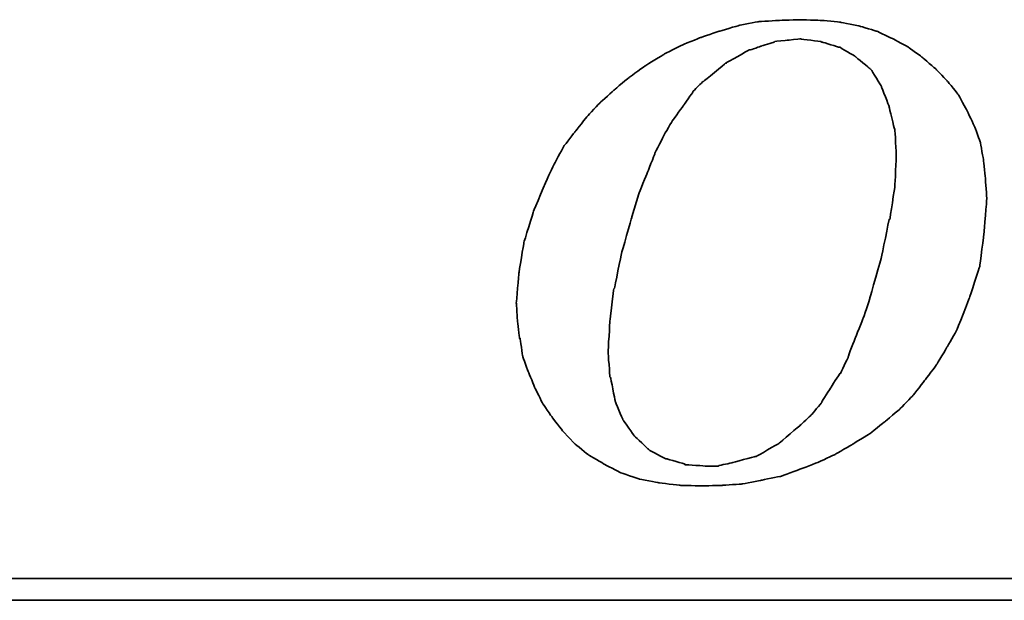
# Model space of a CAD drawing. Extents: x 31 to 308, y 40 to 134.
# Tile 31 of 47: x 136.95 to 140.09, y 90.62 to 92.46. Entities that reach past the tile are written whole.
import ezdxf

# ---------------------------------------------------------------- set-up
doc = ezdxf.new("R2010")
doc.units = 0
doc.header["$MEASUREMENT"] = 0
doc.layers.add('DIM', color=4, linetype='CONTINUOUS')
doc.layers.add('layer 1', color=7, linetype='CONTINUOUS')

# ---------------------------------------------------------------- blocks, each defined once
blk = doc.blocks.new('TBI MOTION logo(完整正式版)')
at = {"layer": 'layer 1', "color": 22, "lineweight": 35}
for points, knots in [([(-11.34375, -6.98375), (-11.34375, -6.98375), (-10.91375, -7.43875), (-10.91375, -7.43875), (-10.91375, -7.43875), (-10.91375, -7.43875), (-10.38625, -7.87125), (-10.38625, -7.87125), (-10.38625, -7.87125), (-10.38625, -7.87125), (-9.81125, -8.20375), (-9.81125, -8.20375), (-9.81125, -8.20375), (-9.81125, -8.20375), (-9.21125, -8.51875), (-9.21125, -8.51875), (-9.21125, -8.51875), (-9.21125, -8.51875), (-8.51625, -8.75875), (-8.51625, -8.75875), (-8.51625, -8.75875), (-8.51625, -8.75875), (-7.77125, -8.90375), (-7.77125, -8.90375), (-7.77125, -8.90375), (-7.77125, -8.90375), (-6.97875, -8.99875), (-6.97875, -8.99875), (-6.97875, -8.99875), (-6.97875, -8.99875), (-6.14125, -9.02375), (-6.14125, -9.02375), (-6.14125, -9.02375), (-6.14125, -9.02375), (-5.37125, -8.99875), (-5.37125, -8.99875), (-5.37125, -8.99875), (-5.37125, -8.99875), (-4.65375, -8.94875), (-4.65375, -8.94875), (-4.65375, -8.94875), (-4.65375, -8.94875), (-3.93375, -8.80625), (-3.93375, -8.80625), (-3.93375, -8.80625), (-3.93375, -8.80625), (-3.21375, -8.66375), (-3.21375, -8.66375), (-3.21375, -8.66375), (-3.21375, -8.66375), (-2.49375, -8.39875), (-2.49375, -8.39875), (-2.49375, -8.39875), (-2.49375, -8.39875), (-1.79875, -8.13375), (-1.79875, -8.13375), (-1.79875, -8.13375), (-1.79875, -8.13375), (-1.17375, -7.84375), (-1.17375, -7.84375), (-1.17375, -7.84375), (-1.17375, -7.84375), (-0.52375, -7.46375), (-0.52375, -7.46375), (-0.52375, -7.46375), (-0.52375, -7.46375), (0.10124, -7.07875), (0.10124, -7.07875), (0.10124, -7.07875), (0.10124, -7.07875), (0.67625, -6.62375), (0.67625, -6.62375), (0.67625, -6.62375), (0.67625, -6.62375), (1.24874, -6.14375), (1.24874, -6.14375), (1.24874, -6.14375), (1.24874, -6.14375), (1.72874, -5.64125), (1.72874, -5.64125), (1.72874, -5.64125), (1.72874, -5.64125), (2.18624, -5.06375), (2.18624, -5.06375), (2.18624, -5.06375), (2.18624, -5.06375), (2.61625, -4.48874), (2.61625, -4.48874), (2.61625, -4.48874), (2.61625, -4.48874), (3.00125, -3.83874), (3.00125, -3.83874), (3.00125, -3.83874), (3.00125, -3.83874), (3.36124, -3.21374), (3.36124, -3.21374), (3.36124, -3.21374), (3.36124, -3.21374), (3.84374, -1.99125), (3.84374, -1.99125), (3.84374, -1.99125), (3.84374, -1.99125), (4.22625, -0.81875), (4.22625, -0.81875), (4.22625, -0.81875), (4.22625, -0.81875), (4.39125, 0.45624), (4.39125, 0.45624), (4.39125, 0.45624), (4.39125, 0.45624), (4.48874, 1.70124), (4.48874, 1.70124), (4.48874, 1.70124), (4.48874, 1.70124), (4.43874, 2.44625), (4.43874, 2.44625), (4.43874, 2.44625), (4.43874, 2.44625), (4.36874, 3.14125), (4.36874, 3.14125), (4.36874, 3.14125), (4.36874, 3.14125), (4.25125, 3.81125), (4.25125, 3.81125), (4.25125, 3.81125), (4.25125, 3.81125), (4.03124, 4.41125), (4.03124, 4.41125), (4.03124, 4.41125), (4.03124, 4.41125), (3.74374, 5.01125), (3.74374, 5.01125), (3.74374, 5.01125), (3.74374, 5.01125), (3.43124, 5.58875), (3.43124, 5.58875), (3.43124, 5.58875), (3.43124, 5.58875), (3.02625, 6.09125), (3.02625, 6.09125), (3.02625, 6.09125), (3.02625, 6.09125), (2.59374, 6.54875), (2.59374, 6.54875), (2.59374, 6.54875), (2.59374, 6.54875), (2.09124, 6.98125), (2.09124, 6.98125), (2.09124, 6.98125), (2.09124, 6.98125), (1.56124, 7.36625), (1.56124, 7.36625), (1.56124, 7.36625), (1.56124, 7.36625), (0.98624, 7.67625), (0.98624, 7.67625), (0.98624, 7.67625), (0.98624, 7.67625), (0.38624, 7.96375), (0.38624, 7.96375), (0.38624, 7.96375), (0.38624, 7.96375), (-0.25875, 8.15625), (-0.25875, 8.15625), (-0.25875, 8.15625), (-0.25875, 8.15625), (-0.98125, 8.30125), (-0.98125, 8.30125), (-0.98125, 8.30125), (-0.98125, 8.30125), (-1.70124, 8.37125), (-1.70124, 8.37125), (-1.70124, 8.37125), (-1.70124, 8.37125), (-2.49375, 8.39624), (-2.49375, 8.39624), (-2.49375, 8.39624), (-2.49375, 8.39624), (-3.28625, 8.37125), (-3.28625, 8.37125), (-3.28625, 8.37125), (-3.28625, 8.37125), (-4.05125, 8.32125), (-4.05125, 8.32125), (-4.05125, 8.32125), (-4.05125, 8.32125), (-4.77375, 8.18125), (-4.77375, 8.18125), (-4.77375, 8.18125), (-4.77375, 8.18125), (-5.51625, 7.96375), (-5.51625, 7.96375), (-5.51625, 7.96375), (-5.51625, 7.96375), (-6.21125, 7.72625), (-6.21125, 7.72625), (-6.21125, 7.72625), (-6.21125, 7.72625), (-6.92875, 7.43625), (-6.92875, 7.43625), (-6.92875, 7.43625), (-6.92875, 7.43625), (-7.57875, 7.10125), (-7.57875, 7.10125), (-7.57875, 7.10125), (-7.57875, 7.10125), (-8.24875, 6.69125), (-8.24875, 6.69125), (-8.24875, 6.69125), (-8.24875, 6.69125), (-8.84875, 6.26125), (-8.84875, 6.26125), (-8.84875, 6.26125), (-8.84875, 6.26125), (-9.42625, 5.78125), (-9.42625, 5.78125), (-9.42625, 5.78125), (-9.42625, 5.78125), (-9.95375, 5.30125), (-9.95375, 5.30125), (-9.95375, 5.30125), (-9.95375, 5.30125), (-10.43375, 4.79624), (-10.43375, 4.79624), (-10.43375, 4.79624), (-10.43375, 4.79624), (-10.88875, 4.22125), (-10.88875, 4.22125), (-10.88875, 4.22125), (-10.88875, 4.22125), (-11.29875, 3.69375), (-11.29875, 3.69375), (-11.29875, 3.69375), (-11.29875, 3.69375), (-11.63375, 3.09125), (-11.63375, 3.09125), (-11.63375, 3.09125), (-11.63375, 3.09125), (-11.91875, 2.49625), (-11.91875, 2.49625), (-11.91875, 2.49625), (-11.91875, 2.49625), (-12.44875, 1.24625), (-12.44875, 1.24625), (-12.44875, 1.24625), (-12.44875, 1.24625), (-12.80875, 0.06874), (-12.80875, 0.06874), (-12.80875, 0.06874), (-12.80875, 0.06874), (-12.99875, -1.07875), (-12.99875, -1.07875), (-12.99875, -1.07875), (-12.99875, -1.07875), (-13.09375, -2.18375), (-13.09375, -2.18375), (-13.09375, -2.18375), (-13.09375, -2.18375), (-13.04875, -2.85375), (-13.04875, -2.85375), (-13.04875, -2.85375), (-13.04875, -2.85375), (-12.97375, -3.50375), (-12.97375, -3.50375), (-12.97375, -3.50375), (-12.97375, -3.50375), (-12.95375, -3.50375), (-12.95375, -3.50375), (-12.95375, -3.50375), (-12.95375, -3.50375), (-12.85375, -4.17375), (-12.85375, -4.17375), (-12.85375, -4.17375), (-12.85375, -4.17375), (-12.63875, -4.77624), (-12.63875, -4.77624), (-12.63875, -4.77624), (-12.63875, -4.77624), (-12.39875, -5.35125), (-12.39875, -5.35125), (-12.39875, -5.35125), (-12.39875, -5.35125), (-12.11375, -5.92875), (-12.11375, -5.92875), (-12.11375, -5.92875), (-12.11375, -5.92875), (-11.75375, -6.45375), (-11.75375, -6.45375), (-11.75375, -6.45375), (-11.75375, -6.45375), (-11.34375, -6.98375), (-11.34375, -6.98375)], [0, 0, 0, 0, 0.01369863, 0.01369863, 0.01369863, 0.01369864, 0.02739726, 0.02739726, 0.02739726, 0.02739727, 0.04109589, 0.04109589, 0.04109589, 0.0410959, 0.05479452, 0.05479452, 0.05479452, 0.05479453, 0.06849315, 0.06849315, 0.06849315, 0.06849316, 0.08219178, 0.08219178, 0.08219178, 0.08219179, 0.09589041, 0.09589041, 0.09589041, 0.09589042, 0.10958904, 0.10958904, 0.10958904, 0.10958905, 0.12328767, 0.12328767, 0.12328767, 0.12328768, 0.1369863, 0.1369863, 0.1369863, 0.13698631, 0.15068493, 0.15068493, 0.15068493, 0.15068494, 0.16438356, 0.16438356, 0.16438356, 0.16438357, 0.17808219, 0.17808219, 0.17808219, 0.1780822, 0.19178082, 0.19178082, 0.19178082, 0.19178083, 0.20547945, 0.20547945, 0.20547945, 0.20547946, 0.21917808, 0.21917808, 0.21917808, 0.21917809, 0.23287671, 0.23287671, 0.23287671, 0.23287672, 0.24657534, 0.24657534, 0.24657534, 0.24657535, 0.26027397, 0.26027397, 0.26027397, 0.26027398, 0.2739726, 0.2739726, 0.2739726, 0.27397261, 0.28767123, 0.28767123, 0.28767123, 0.28767124, 0.30136986, 0.30136986, 0.30136986, 0.30136987, 0.31506849, 0.31506849, 0.31506849, 0.3150685, 0.32876712, 0.32876712, 0.32876712, 0.32876713, 0.34246575, 0.34246575, 0.34246575, 0.34246576, 0.35616438, 0.35616438, 0.35616438, 0.35616439, 0.36986301, 0.36986301, 0.36986301, 0.36986302, 0.38356164, 0.38356164, 0.38356164, 0.38356165, 0.39726027, 0.39726027, 0.39726027, 0.39726028, 0.4109589, 0.4109589, 0.4109589, 0.41095891, 0.42465753, 0.42465753, 0.42465753, 0.42465754, 0.43835616, 0.43835616, 0.43835616, 0.43835617, 0.45205479, 0.45205479, 0.45205479, 0.4520548, 0.46575342, 0.46575342, 0.46575342, 0.46575343, 0.47945205, 0.47945205, 0.47945205, 0.47945206, 0.49315068, 0.49315068, 0.49315068, 0.49315069, 0.50684932, 0.50684932, 0.50684932, 0.50684933, 0.52054795, 0.52054795, 0.52054795, 0.52054796, 0.53424658, 0.53424658, 0.53424658, 0.53424659, 0.54794521, 0.54794521, 0.54794521, 0.54794522, 0.56164384, 0.56164384, 0.56164384, 0.56164385, 0.57534247, 0.57534247, 0.57534247, 0.57534248, 0.5890411, 0.5890411, 0.5890411, 0.58904111, 0.60273973, 0.60273973, 0.60273973, 0.60273974, 0.61643836, 0.61643836, 0.61643836, 0.61643837, 0.63013699, 0.63013699, 0.63013699, 0.630137, 0.64383562, 0.64383562, 0.64383562, 0.64383563, 0.65753425, 0.65753425, 0.65753425, 0.65753426, 0.67123288, 0.67123288, 0.67123288, 0.67123289, 0.68493151, 0.68493151, 0.68493151, 0.68493152, 0.69863014, 0.69863014, 0.69863014, 0.69863015, 0.71232877, 0.71232877, 0.71232877, 0.71232878, 0.7260274, 0.7260274, 0.7260274, 0.72602741, 0.73972603, 0.73972603, 0.73972603, 0.73972604, 0.75342466, 0.75342466, 0.75342466, 0.75342467, 0.76712329, 0.76712329, 0.76712329, 0.7671233, 0.78082192, 0.78082192, 0.78082192, 0.78082193, 0.79452055, 0.79452055, 0.79452055, 0.79452056, 0.80821918, 0.80821918, 0.80821918, 0.80821919, 0.82191781, 0.82191781, 0.82191781, 0.82191782, 0.83561644, 0.83561644, 0.83561644, 0.83561645, 0.84931507, 0.84931507, 0.84931507, 0.84931508, 0.8630137, 0.8630137, 0.8630137, 0.86301371, 0.87671233, 0.87671233, 0.87671233, 0.87671234, 0.89041096, 0.89041096, 0.89041096, 0.89041097, 0.90410959, 0.90410959, 0.90410959, 0.9041096, 0.91780822, 0.91780822, 0.91780822, 0.91780823, 0.93150685, 0.93150685, 0.93150685, 0.93150686, 0.94520548, 0.94520548, 0.94520548, 0.94520549, 0.95890411, 0.95890411, 0.95890411, 0.95890412, 0.97260274, 0.97260274, 0.97260274, 0.97260275, 0.98630137, 0.98630137, 0.98630137, 0.98630138, 1, 1, 1, 1]), ([(-8.77875, 1.03124), (-8.77875, 1.03124), (-8.51625, 1.89625), (-8.51625, 1.89625), (-8.51625, 1.89625), (-8.51625, 1.89625), (-8.20375, 2.66375), (-8.20375, 2.66375), (-8.20375, 2.66375), (-8.20375, 2.66375), (-7.91625, 3.38125), (-7.91625, 3.38125), (-7.91625, 3.38125), (-7.91625, 3.38125), (-7.91625, 3.40624), (-7.91625, 3.40624), (-7.91625, 3.40624), (-7.91625, 3.40624), (-7.57875, 4.07624), (-7.57875, 4.07624), (-7.57875, 4.07624), (-7.57875, 4.07624), (-7.24375, 4.65125), (-7.24375, 4.65125), (-7.24375, 4.65125), (-7.24375, 4.65125), (-7.21875, 4.65125), (-7.21875, 4.65125), (-7.21875, 4.65125), (-7.21875, 4.65125), (-7.21875, 4.67624), (-7.21875, 4.67624), (-7.21875, 4.67624), (-7.21875, 4.67624), (-6.83625, 5.20375), (-6.83625, 5.20375), (-6.83625, 5.20375), (-6.83625, 5.20375), (-6.49875, 5.68625), (-6.49875, 5.68625), (-6.49875, 5.68625), (-6.49875, 5.68625), (-6.49875, 5.70625), (-6.49875, 5.70625), (-6.49875, 5.70625), (-6.49875, 5.70625), (-6.11625, 6.09125), (-6.11625, 6.09125), (-6.11625, 6.09125), (-6.11625, 6.09125), (-6.09125, 6.09125), (-6.09125, 6.09125), (-6.09125, 6.09125), (-6.09125, 6.09125), (-5.27375, 6.76625), (-5.27375, 6.76625), (-5.27375, 6.76625), (-5.27375, 6.76625), (-5.24875, 6.76625), (-5.24875, 6.76625), (-5.24875, 6.76625), (-5.24875, 6.76625), (-5.24875, 6.78625), (-5.24875, 6.78625), (-5.24875, 6.78625), (-5.24875, 6.78625), (-4.38875, 7.26624), (-4.38875, 7.26624), (-4.38875, 7.26624), (-4.38875, 7.26624), (-4.36125, 7.26624), (-4.36125, 7.26624), (-4.36125, 7.26624), (-4.36125, 7.26624), (-3.93375, 7.41125), (-3.93375, 7.41125), (-3.93375, 7.41125), (-3.93375, 7.41125), (-3.47375, 7.55625), (-3.47375, 7.55625), (-3.47375, 7.55625), (-3.47375, 7.55625), (-3.45375, 7.55625), (-3.45375, 7.55625), (-3.45375, 7.55625), (-3.45375, 7.55625), (-3.42875, 7.58124), (-3.42875, 7.58124), (-3.42875, 7.58124), (-3.42875, 7.58124), (-2.97375, 7.62625), (-2.97375, 7.62625), (-2.97375, 7.62625), (-2.97375, 7.62625), (-2.49375, 7.67625), (-2.49375, 7.67625), (-2.49375, 7.67625), (-2.49375, 7.67625), (-2.46875, 7.67625), (-2.46875, 7.67625), (-2.46875, 7.67625), (-2.46875, 7.67625), (-1.70124, 7.58124), (-1.70124, 7.58124), (-1.70124, 7.58124), (-1.70124, 7.58124), (-1.67875, 7.55625), (-1.67875, 7.55625), (-1.67875, 7.55625), (-1.67875, 7.55625), (-1.65375, 7.55625), (-1.65375, 7.55625), (-1.65375, 7.55625), (-1.65375, 7.55625), (-1.03125, 7.36625), (-1.03125, 7.36625), (-1.03125, 7.36625), (-1.03125, 7.36625), (-1.00625, 7.36625), (-1.00625, 7.36625), (-1.00625, 7.36625), (-1.00625, 7.36625), (-0.43124, 7.02624), (-0.43124, 7.02624), (-0.43124, 7.02624), (-0.43124, 7.02624), (-0.40625, 7.00624), (-0.40625, 7.00624), (-0.40625, 7.00624), (-0.40625, 7.00624), (0.12124, 6.57124), (0.12124, 6.57124), (0.12124, 6.57124), (0.12124, 6.57124), (0.14624, 6.54875), (0.14624, 6.54875), (0.14624, 6.54875), (0.14624, 6.54875), (0.17124, 6.52375), (0.17124, 6.52375), (0.17124, 6.52375), (0.17124, 6.52375), (0.55625, 5.89875), (0.55625, 5.89875), (0.55625, 5.89875), (0.55625, 5.89875), (0.55625, 5.87625), (0.55625, 5.87625), (0.55625, 5.87625), (0.55625, 5.87625), (0.84124, 5.15625), (0.84124, 5.15625), (0.84124, 5.15625), (0.84124, 5.15625), (0.84124, 5.13125), (0.84124, 5.13125), (0.84124, 5.13125), (0.84124, 5.13125), (1.03624, 4.31875), (1.03624, 4.31875), (1.03624, 4.31875), (1.03624, 4.31875), (1.05624, 4.31875), (1.05624, 4.31875), (1.05624, 4.31875), (1.05624, 4.31875), (1.05624, 4.29125), (1.05624, 4.29125), (1.05624, 4.29125), (1.05624, 4.29125), (1.10625, 3.33125), (1.10625, 3.33125), (1.10625, 3.33125), (1.10625, 3.33125), (1.10625, 3.30875), (1.10625, 3.30875), (1.10625, 3.30875), (1.10625, 3.30875), (1.05624, 2.20624), (1.05624, 2.20624), (1.05624, 2.20624), (1.05624, 2.20624), (1.05624, 2.18124), (1.05624, 2.18124), (1.05624, 2.18124), (1.05624, 2.18124), (0.86624, 0.93624), (0.86624, 0.93624), (0.86624, 0.93624), (0.86624, 0.93624), (0.84124, 0.93624), (0.84124, 0.93624), (0.84124, 0.93624), (0.84124, 0.93624), (0.55625, -0.45874), (0.55625, -0.45874), (0.55625, -0.45874), (0.55625, -0.45874), (0.12124, -1.99125), (0.12124, -1.99125), (0.12124, -1.99125), (0.12124, -1.99125), (0.12124, -2.01874), (0.12124, -2.01874), (0.12124, -2.01874), (0.12124, -2.01874), (-0.13874, -2.78375), (-0.13874, -2.78375), (-0.13874, -2.78375), (-0.13874, -2.78375), (-0.43124, -3.50375), (-0.43124, -3.50375), (-0.43124, -3.50375), (-0.43124, -3.50375), (-0.69375, -4.19875), (-0.69375, -4.19875), (-0.69375, -4.19875), (-0.69375, -4.19875), (-0.69375, -4.22375), (-0.69375, -4.22375), (-0.69375, -4.22375), (-0.69375, -4.22375), (-0.98125, -4.82374), (-0.98125, -4.82374), (-0.98125, -4.82374), (-0.98125, -4.82374), (-1.00625, -4.82374), (-1.00625, -4.82374), (-1.00625, -4.82374), (-1.00625, -4.82374), (-1.33875, -5.35125), (-1.33875, -5.35125), (-1.33875, -5.35125), (-1.33875, -5.35125), (-1.67875, -5.87875), (-1.67875, -5.87875), (-1.67875, -5.87875), (-1.67875, -5.87875), (-1.67875, -5.90375), (-1.67875, -5.90375), (-1.67875, -5.90375), (-1.67875, -5.90375), (-2.05875, -6.35875), (-2.05875, -6.35875), (-2.05875, -6.35875), (-2.05875, -6.35875), (-2.08375, -6.38375), (-2.08375, -6.38375), (-2.08375, -6.38375), (-2.08375, -6.38375), (-2.46875, -6.74375), (-2.46875, -6.74375), (-2.46875, -6.74375), (-2.46875, -6.74375), (-3.25875, -7.41625), (-3.25875, -7.41625), (-3.25875, -7.41625), (-3.25875, -7.41625), (-3.28625, -7.43875), (-3.28625, -7.43875), (-3.28625, -7.43875), (-3.28625, -7.43875), (-4.12375, -7.91875), (-4.12375, -7.91875), (-4.12375, -7.91875), (-4.12375, -7.91875), (-4.14875, -7.91875), (-4.14875, -7.91875), (-4.14875, -7.91875), (-4.14875, -7.91875), (-4.17125, -7.91875), (-4.17125, -7.91875), (-4.17125, -7.91875), (-4.17125, -7.91875), (-5.03375, -8.15875), (-5.03375, -8.15875), (-5.03375, -8.15875), (-5.03375, -8.15875), (-5.51625, -8.25625), (-5.51625, -8.25625), (-5.51625, -8.25625), (-5.51625, -8.25625), (-5.54125, -8.27875), (-5.54125, -8.27875), (-5.54125, -8.27875), (-5.54125, -8.27875), (-5.56375, -8.27875), (-5.56375, -8.27875), (-5.56375, -8.27875), (-5.56375, -8.27875), (-5.99625, -8.27875), (-5.99625, -8.27875), (-5.99625, -8.27875), (-5.99625, -8.27875), (-6.76375, -8.23125), (-6.76375, -8.23125), (-6.76375, -8.23125), (-6.76375, -8.23125), (-6.78875, -8.23125), (-6.78875, -8.23125), (-6.78875, -8.23125), (-6.78875, -8.23125), (-6.78875, -8.20375), (-6.78875, -8.20375), (-6.78875, -8.20375), (-6.78875, -8.20375), (-7.45875, -8.01375), (-7.45875, -8.01375), (-7.45875, -8.01375), (-7.45875, -8.01375), (-7.48375, -8.01375), (-7.48375, -8.01375), (-7.48375, -8.01375), (-7.48375, -8.01375), (-7.50875, -8.01375), (-7.50875, -8.01375), (-7.50875, -8.01375), (-7.50875, -8.01375), (-8.13125, -7.67875), (-8.13125, -7.67875), (-8.13125, -7.67875), (-8.13125, -7.67875), (-8.15625, -7.65375), (-8.15625, -7.65375), (-8.15625, -7.65375), (-8.15625, -7.65375), (-8.65875, -7.17375), (-8.65875, -7.17375), (-8.65875, -7.17375), (-8.65875, -7.17375), (-8.68375, -7.14875), (-8.68375, -7.14875), (-8.68375, -7.14875), (-8.68375, -7.14875), (-9.08875, -6.57375), (-9.08875, -6.57375), (-9.08875, -6.57375), (-9.08875, -6.57375), (-9.11375, -6.54875), (-9.11375, -6.54875), (-9.11375, -6.54875), (-9.11375, -6.54875), (-9.11375, -6.52875), (-9.11375, -6.52875), (-9.11375, -6.52875), (-9.11375, -6.52875), (-9.40375, -5.85375), (-9.40375, -5.85375), (-9.40375, -5.85375), (-9.40375, -5.85375), (-9.40375, -5.82875), (-9.40375, -5.82875), (-9.40375, -5.82875), (-9.40375, -5.82875), (-9.56875, -4.96875), (-9.56875, -4.96875), (-9.56875, -4.96875), (-9.56875, -4.96875), (-9.59375, -4.94375), (-9.59375, -4.94375), (-9.59375, -4.94375), (-9.59375, -4.94375), (-9.66375, -4.03375), (-9.66375, -4.03375), (-9.66375, -4.03375), (-9.66375, -4.03375), (-9.66375, -4.00875), (-9.66375, -4.00875), (-9.66375, -4.00875), (-9.66375, -4.00875), (-9.59375, -2.85375), (-9.59375, -2.85375), (-9.59375, -2.85375), (-9.59375, -2.85375), (-9.45125, -1.65875), (-9.45125, -1.65875), (-9.45125, -1.65875), (-9.45125, -1.65875), (-9.42625, -1.63375), (-9.42625, -1.63375), (-9.42625, -1.63375), (-9.42625, -1.63375), (-9.16125, -0.33875), (-9.16125, -0.33875), (-9.16125, -0.33875), (-9.16125, -0.33875), (-8.77875, 1.00624), (-8.77875, 1.00624), (-8.77875, 1.00624), (-8.77875, 1.00624), (-8.77875, 1.03124), (-8.77875, 1.03124)], [0, 0, 0, 0, 0.01020408, 0.01020408, 0.01020408, 0.01020409, 0.02040816, 0.02040816, 0.02040816, 0.02040817, 0.03061224, 0.03061224, 0.03061224, 0.03061225, 0.04081633, 0.04081633, 0.04081633, 0.04081634, 0.05102041, 0.05102041, 0.05102041, 0.05102042, 0.06122449, 0.06122449, 0.06122449, 0.0612245, 0.07142857, 0.07142857, 0.07142857, 0.07142858, 0.08163265, 0.08163265, 0.08163265, 0.08163266, 0.09183673, 0.09183673, 0.09183673, 0.09183674, 0.10204082, 0.10204082, 0.10204082, 0.10204083, 0.1122449, 0.1122449, 0.1122449, 0.11224491, 0.12244898, 0.12244898, 0.12244898, 0.12244899, 0.13265306, 0.13265306, 0.13265306, 0.13265307, 0.14285714, 0.14285714, 0.14285714, 0.14285715, 0.15306122, 0.15306122, 0.15306122, 0.15306123, 0.16326531, 0.16326531, 0.16326531, 0.16326532, 0.17346939, 0.17346939, 0.17346939, 0.1734694, 0.18367347, 0.18367347, 0.18367347, 0.18367348, 0.19387755, 0.19387755, 0.19387755, 0.19387756, 0.20408163, 0.20408163, 0.20408163, 0.20408164, 0.21428571, 0.21428571, 0.21428571, 0.21428572, 0.2244898, 0.2244898, 0.2244898, 0.22448981, 0.23469388, 0.23469388, 0.23469388, 0.23469389, 0.24489796, 0.24489796, 0.24489796, 0.24489797, 0.25510204, 0.25510204, 0.25510204, 0.25510205, 0.26530612, 0.26530612, 0.26530612, 0.26530613, 0.2755102, 0.2755102, 0.2755102, 0.27551021, 0.28571429, 0.28571429, 0.28571429, 0.2857143, 0.29591837, 0.29591837, 0.29591837, 0.29591838, 0.30612245, 0.30612245, 0.30612245, 0.30612246, 0.31632653, 0.31632653, 0.31632653, 0.31632654, 0.32653061, 0.32653061, 0.32653061, 0.32653062, 0.33673469, 0.33673469, 0.33673469, 0.3367347, 0.34693878, 0.34693878, 0.34693878, 0.34693879, 0.35714286, 0.35714286, 0.35714286, 0.35714287, 0.36734694, 0.36734694, 0.36734694, 0.36734695, 0.37755102, 0.37755102, 0.37755102, 0.37755103, 0.3877551, 0.3877551, 0.3877551, 0.38775511, 0.39795918, 0.39795918, 0.39795918, 0.39795919, 0.40816327, 0.40816327, 0.40816327, 0.40816328, 0.41836735, 0.41836735, 0.41836735, 0.41836736, 0.42857143, 0.42857143, 0.42857143, 0.42857144, 0.43877551, 0.43877551, 0.43877551, 0.43877552, 0.44897959, 0.44897959, 0.44897959, 0.4489796, 0.45918367, 0.45918367, 0.45918367, 0.45918368, 0.46938776, 0.46938776, 0.46938776, 0.46938777, 0.47959184, 0.47959184, 0.47959184, 0.47959185, 0.48979592, 0.48979592, 0.48979592, 0.48979593, 0.5, 0.5, 0.5, 0.50000001, 0.51020408, 0.51020408, 0.51020408, 0.51020409, 0.52040816, 0.52040816, 0.52040816, 0.52040817, 0.53061224, 0.53061224, 0.53061224, 0.53061225, 0.54081633, 0.54081633, 0.54081633, 0.54081634, 0.55102041, 0.55102041, 0.55102041, 0.55102042, 0.56122449, 0.56122449, 0.56122449, 0.5612245, 0.57142857, 0.57142857, 0.57142857, 0.57142858, 0.58163265, 0.58163265, 0.58163265, 0.58163266, 0.59183673, 0.59183673, 0.59183673, 0.59183674, 0.60204082, 0.60204082, 0.60204082, 0.60204083, 0.6122449, 0.6122449, 0.6122449, 0.61224491, 0.62244898, 0.62244898, 0.62244898, 0.62244899, 0.63265306, 0.63265306, 0.63265306, 0.63265307, 0.64285714, 0.64285714, 0.64285714, 0.64285715, 0.65306122, 0.65306122, 0.65306122, 0.65306123, 0.66326531, 0.66326531, 0.66326531, 0.66326532, 0.67346939, 0.67346939, 0.67346939, 0.6734694, 0.68367347, 0.68367347, 0.68367347, 0.68367348, 0.69387755, 0.69387755, 0.69387755, 0.69387756, 0.70408163, 0.70408163, 0.70408163, 0.70408164, 0.71428571, 0.71428571, 0.71428571, 0.71428572, 0.7244898, 0.7244898, 0.7244898, 0.72448981, 0.73469388, 0.73469388, 0.73469388, 0.73469389, 0.74489796, 0.74489796, 0.74489796, 0.74489797, 0.75510204, 0.75510204, 0.75510204, 0.75510205, 0.76530612, 0.76530612, 0.76530612, 0.76530613, 0.7755102, 0.7755102, 0.7755102, 0.77551021, 0.78571429, 0.78571429, 0.78571429, 0.7857143, 0.79591837, 0.79591837, 0.79591837, 0.79591838, 0.80612245, 0.80612245, 0.80612245, 0.80612246, 0.81632653, 0.81632653, 0.81632653, 0.81632654, 0.82653061, 0.82653061, 0.82653061, 0.82653062, 0.83673469, 0.83673469, 0.83673469, 0.8367347, 0.84693878, 0.84693878, 0.84693878, 0.84693879, 0.85714286, 0.85714286, 0.85714286, 0.85714287, 0.86734694, 0.86734694, 0.86734694, 0.86734695, 0.87755102, 0.87755102, 0.87755102, 0.87755103, 0.8877551, 0.8877551, 0.8877551, 0.88775511, 0.89795918, 0.89795918, 0.89795918, 0.89795919, 0.90816327, 0.90816327, 0.90816327, 0.90816328, 0.91836735, 0.91836735, 0.91836735, 0.91836736, 0.92857143, 0.92857143, 0.92857143, 0.92857144, 0.93877551, 0.93877551, 0.93877551, 0.93877552, 0.94897959, 0.94897959, 0.94897959, 0.9489796, 0.95918367, 0.95918367, 0.95918367, 0.95918368, 0.96938776, 0.96938776, 0.96938776, 0.96938777, 0.97959184, 0.97959184, 0.97959184, 0.97959185, 0.98979592, 0.98979592, 0.98979592, 0.98979593, 1, 1, 1, 1]), ([(75.90875, -9.47875), (75.90875, -9.47875), (75.90875, -12.28625), (75.90875, -12.28625), (75.90875, -12.28625), (75.90875, -12.28625), (75.90875, -12.47875), (75.90875, -12.47875), (75.90875, -12.47875), (75.90875, -12.47875), (75.71625, -12.47875), (75.71625, -12.47875), (75.71625, -12.47875), (75.71625, -12.47875), (-88.32875, -12.47875), (-88.32875, -12.47875), (-88.32875, -12.47875), (-88.32875, -12.47875), (-88.32875, -13.29375), (-88.32875, -13.29375), (-88.32875, -13.29375), (-88.32875, -13.29375), (82.89125, -13.29375), (82.89125, -13.29375), (82.89125, -13.29375), (82.89125, -13.29375), (75.90875, -9.47875), (75.90875, -9.47875)], [0, 0, 0, 0, 0.14285714, 0.14285714, 0.14285714, 0.14285715, 0.28571429, 0.28571429, 0.28571429, 0.2857143, 0.42857143, 0.42857143, 0.42857143, 0.42857144, 0.57142857, 0.57142857, 0.57142857, 0.57142858, 0.71428571, 0.71428571, 0.71428571, 0.71428572, 0.85714286, 0.85714286, 0.85714286, 0.85714287, 1, 1, 1, 1])]:
    blk.add_open_spline(points, degree=3, knots=knots, dxfattribs=at)

msp = doc.modelspace()

# ---------------------------------------------------------------- block references
at = {"layer": 'DIM', "color": 0, "xscale": 0.0851363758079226, "yscale": 0.0851363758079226, "zscale": 0.0851363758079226}
msp.add_blockref('TBI MOTION logo(完整正式版)', (139.6493, 91.7487), dxfattribs=at)

doc.saveas('drawing.dxf')
